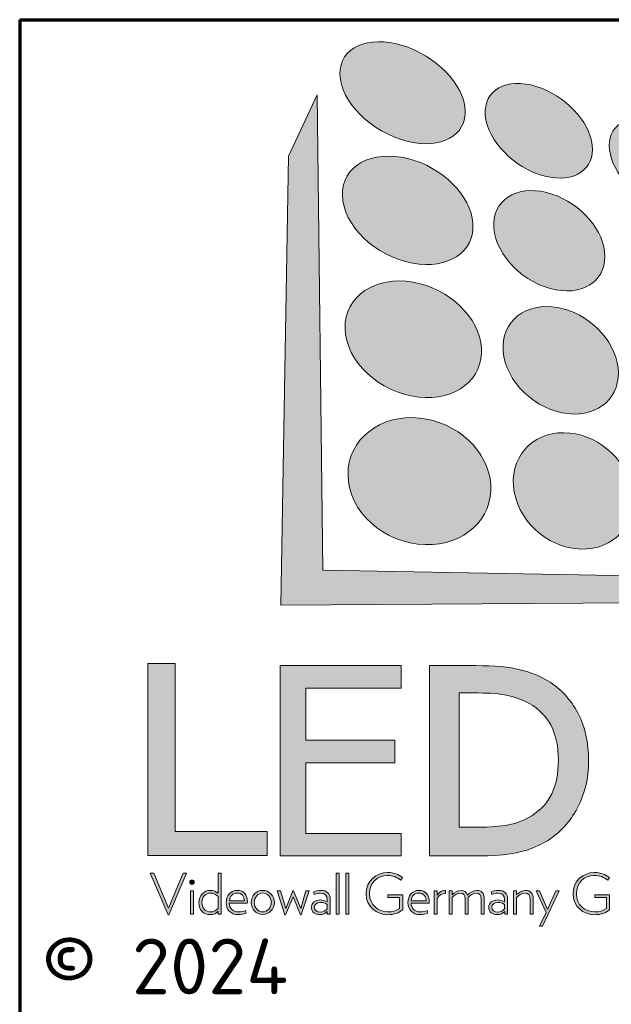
# Model space of a CAD drawing. Header units: millimetres. Extents: x 0 to 2239, y -60 to 841.
# Tile 73 of 151: x 979 to 1006, y 59 to 103. Entities that reach past the tile are written whole.
import ezdxf
from ezdxf.enums import TextEntityAlignment as Align

# ---------------------------------------------------------------- set-up
doc = ezdxf.new("R2010")
doc.units = ezdxf.units.MM
doc.layers.get('0').update_dxf_attribs({"lineweight": 25})
for name, color, linetype, lineweight in [('Ebene 1', 7, 'Continuous', 25), ('Schraffur (ISO)', 7, 'Continuous', 18), ('Titel (ISO)', 7, 'Continuous', 50)]:
    doc.layers.add(name, color=color, linetype=linetype, lineweight=lineweight)
doc.styles.add('Notiztext (DIN)', font='isocpeur.ttf')
doc.styles.get("Standard").update_dxf_attribs({"font": 'txt.shx'})

# ---------------------------------------------------------------- blocks, each defined once
blk = doc.blocks.new('Schriftfelder LEDitgo')
at = {"layer": 'Schraffur (ISO)', "true_color": 0x006cdb}
h = blk.add_hatch(color=152, dxfattribs=at)
edge = h.paths.add_edge_path()
edge.add_spline(control_points=[(169.266, 178.631), (169.346, 177.468), (168.201, 176.814), (166.654, 177.206)], knot_values=[1, 1, 1, 1, 2, 2, 2, 2], degree=3, periodic=0)
edge.add_spline(control_points=[(166.654, 177.206), (165.046, 177.614), (163.673, 178.975), (163.648, 180.207)], knot_values=[2, 2, 2, 2, 3, 3, 3, 3], degree=3, periodic=0)
edge.add_spline(control_points=[(163.648, 180.207), (163.623, 181.413), (164.907, 181.973), (166.46, 181.498)], knot_values=[3, 3, 3, 3, 4, 4, 4, 4], degree=3, periodic=0)
edge.add_spline(control_points=[(166.46, 181.498), (167.954, 181.04), (169.188, 179.772), (169.266, 178.631)], knot_values=[0, 0, 0, 0, 1, 1, 1, 1], degree=3, periodic=0)
h = blk.add_hatch(color=152, dxfattribs=at)
edge = h.paths.add_edge_path()
edge.add_spline(control_points=[(174.967, 177.032), (175.093, 175.939), (174.162, 175.301), (172.843, 175.636)], knot_values=[1, 1, 1, 1, 2, 2, 2, 2], degree=3, periodic=0)
edge.add_spline(control_points=[(172.843, 175.636), (171.475, 175.983), (170.256, 177.226), (170.169, 178.378)], knot_values=[2, 2, 2, 2, 3, 3, 3, 3], degree=3, periodic=0)
edge.add_spline(control_points=[(170.169, 178.378), (170.083, 179.508), (171.127, 180.068), (172.454, 179.661)], knot_values=[3, 3, 3, 3, 4, 4, 4, 4], degree=3, periodic=0)
edge.add_spline(control_points=[(172.454, 179.661), (173.737, 179.268), (174.843, 178.104), (174.967, 177.032)], knot_values=[0, 0, 0, 0, 1, 1, 1, 1], degree=3, periodic=0)
at = {"layer": 'Schraffur (ISO)', "true_color": 0x666666}
blk.add_hatch(color=251, dxfattribs=at).paths.add_polyline_path([(162.633, 179.279), (161.347, 176.529), (160.99, 156.385), (181.491, 156.527), (185.134, 157.563), (162.883, 157.956)])
at = {"layer": 'Schraffur (ISO)', "true_color": 0x006cdb}
h = blk.add_hatch(color=152, dxfattribs=at)
edge = h.paths.add_edge_path()
edge.add_spline(control_points=[(179.889, 175.651), (180.049, 174.622), (179.285, 174.002), (178.147, 174.291)], knot_values=[1, 1, 1, 1, 2, 2, 2, 2], degree=3, periodic=0)
edge.add_spline(control_points=[(178.147, 174.291), (176.969, 174.59), (175.875, 175.732), (175.743, 176.814)], knot_values=[2, 2, 2, 2, 3, 3, 3, 3], degree=3, periodic=0)
edge.add_spline(control_points=[(175.743, 176.814), (175.613, 177.878), (176.469, 178.431), (177.618, 178.079)], knot_values=[3, 3, 3, 3, 4, 4, 4, 4], degree=3, periodic=0)
edge.add_spline(control_points=[(177.618, 178.079), (178.731, 177.739), (179.732, 176.663), (179.889, 175.651)], knot_values=[0, 0, 0, 0, 1, 1, 1, 1], degree=3, periodic=0)
at = {"layer": 'Schraffur (ISO)', "true_color": 0xffa901}
h = blk.add_hatch(color=40, dxfattribs=at)
edge = h.paths.add_edge_path()
edge.add_spline(control_points=[(169.615, 173.515), (169.702, 172.246), (168.513, 171.432), (166.901, 171.732)], knot_values=[1, 1, 1, 1, 2, 2, 2, 2], degree=3, periodic=0)
edge.add_spline(control_points=[(166.901, 171.732), (165.222, 172.045), (163.785, 173.427), (163.758, 174.779)], knot_values=[2, 2, 2, 2, 3, 3, 3, 3], degree=3, periodic=0)
edge.add_spline(control_points=[(163.758, 174.779), (163.731, 176.101), (165.07, 176.819), (166.689, 176.424)], knot_values=[3, 3, 3, 3, 4, 4, 4, 4], degree=3, periodic=0)
edge.add_spline(control_points=[(166.689, 176.424), (168.245, 176.045), (169.53, 174.759), (169.615, 173.515)], knot_values=[0, 0, 0, 0, 1, 1, 1, 1], degree=3, periodic=0)
h = blk.add_hatch(color=40, dxfattribs=at)
edge = h.paths.add_edge_path()
edge.add_spline(control_points=[(175.522, 172.242), (175.658, 171.059), (174.701, 170.281), (173.336, 170.535)], knot_values=[1, 1, 1, 1, 2, 2, 2, 2], degree=3, periodic=0)
edge.add_spline(control_points=[(173.336, 170.535), (171.918, 170.799), (170.649, 172.058), (170.553, 173.313)], knot_values=[2, 2, 2, 2, 3, 3, 3, 3], degree=3, periodic=0)
edge.add_spline(control_points=[(170.553, 173.313), (170.46, 174.543), (171.539, 175.241), (172.913, 174.905)], knot_values=[3, 3, 3, 3, 4, 4, 4, 4], degree=3, periodic=0)
edge.add_spline(control_points=[(172.913, 174.905), (174.24, 174.582), (175.387, 173.402), (175.522, 172.242)], knot_values=[0, 0, 0, 0, 1, 1, 1, 1], degree=3, periodic=0)
h = blk.add_hatch(color=40, dxfattribs=at)
edge = h.paths.add_edge_path()
edge.add_spline(control_points=[(169.997, 167.928), (170.091, 166.54), (168.857, 165.537), (167.174, 165.725)], knot_values=[1, 1, 1, 1, 2, 2, 2, 2], degree=3, periodic=0)
edge.add_spline(control_points=[(167.174, 165.725), (165.416, 165.921), (163.909, 167.32), (163.879, 168.811)], knot_values=[2, 2, 2, 2, 3, 3, 3, 3], degree=3, periodic=0)
edge.add_spline(control_points=[(163.879, 168.811), (163.849, 170.266), (165.25, 171.173), (166.94, 170.876)], knot_values=[3, 3, 3, 3, 4, 4, 4, 4], degree=3, periodic=0)
edge.add_spline(control_points=[(166.94, 170.876), (168.563, 170.592), (169.904, 169.288), (169.997, 167.928)], knot_values=[0, 0, 0, 0, 1, 1, 1, 1], degree=3, periodic=0)
at = {"layer": 'Schraffur (ISO)', "true_color": 0x006cdb}
h = blk.add_hatch(color=152, dxfattribs=at)
edge = h.paths.add_edge_path()
edge.add_spline(control_points=[(176.123, 167.046), (176.272, 165.759), (175.287, 164.821), (173.872, 164.979)], knot_values=[1, 1, 1, 1, 2, 2, 2, 2], degree=3, periodic=0)
edge.add_spline(control_points=[(173.872, 164.979), (172.4, 165.142), (171.077, 166.415), (170.973, 167.788)], knot_values=[2, 2, 2, 2, 3, 3, 3, 3], degree=3, periodic=0)
edge.add_spline(control_points=[(170.973, 167.788), (170.871, 169.132), (171.987, 169.991), (173.413, 169.741)], knot_values=[3, 3, 3, 3, 4, 4, 4, 4], degree=3, periodic=0)
edge.add_spline(control_points=[(173.413, 169.741), (174.785, 169.5), (175.977, 168.307), (176.123, 167.046)], knot_values=[0, 0, 0, 0, 1, 1, 1, 1], degree=3, periodic=0)
h = blk.add_hatch(color=152, dxfattribs=at)
edge = h.paths.add_edge_path()
edge.add_spline(control_points=[(170.415, 161.803), (170.52, 160.276), (169.234, 159.051), (167.473, 159.102)], knot_values=[1, 1, 1, 1, 2, 2, 2, 2], degree=3, periodic=0)
edge.add_spline(control_points=[(167.473, 159.102), (165.631, 159.154), (164.045, 160.567), (164.012, 162.219)], knot_values=[2, 2, 2, 2, 3, 3, 3, 3], degree=3, periodic=0)
edge.add_spline(control_points=[(164.012, 162.219), (163.979, 163.83), (165.447, 164.959), (167.216, 164.783)], knot_values=[3, 3, 3, 3, 4, 4, 4, 4], degree=3, periodic=0)
edge.add_spline(control_points=[(167.216, 164.783), (168.911, 164.613), (170.313, 163.296), (170.415, 161.803)], knot_values=[0, 0, 0, 0, 1, 1, 1, 1], degree=3, periodic=0)
at = {"layer": 'Schraffur (ISO)', "true_color": 0xffa901}
h = blk.add_hatch(color=40, dxfattribs=at)
edge = h.paths.add_edge_path()
edge.add_spline(control_points=[(176.777, 161.39), (176.939, 159.987), (175.927, 158.86), (174.458, 158.902)], knot_values=[1, 1, 1, 1, 2, 2, 2, 2], degree=3, periodic=0)
edge.add_spline(control_points=[(174.458, 158.902), (172.929, 158.946), (171.546, 160.229), (171.432, 161.737)], knot_values=[2, 2, 2, 2, 3, 3, 3, 3], degree=3, periodic=0)
edge.add_spline(control_points=[(171.432, 161.737), (171.32, 163.212), (172.476, 164.258), (173.956, 164.111)], knot_values=[3, 3, 3, 3, 4, 4, 4, 4], degree=3, periodic=0)
edge.add_spline(control_points=[(173.956, 164.111), (175.379, 163.969), (176.618, 162.765), (176.777, 161.39)], knot_values=[0, 0, 0, 0, 1, 1, 1, 1], degree=3, periodic=0)
for points in [[(155.024, 145.153), (155.024, 153.773), (156.254, 153.773), (156.254, 146.238), (160.385, 146.238), (160.385, 145.153)], [(160.968, 153.673), (166.398, 153.673), (166.398, 152.664), (162.123, 152.664), (162.123, 150.325), (166.106, 150.325), (166.106, 149.316), (162.123, 149.316), (162.123, 146.146), (166.398, 146.146), (166.398, 145.137), (160.968, 145.137)]]:
    blk.add_hatch(color=40, dxfattribs=at).paths.add_polyline_path(points)
h = blk.add_hatch(color=40, dxfattribs=at)
edge = h.paths.add_edge_path(flags=0)
edge.add_spline(control_points=[(173.449, 149.442), (173.449, 148.833), (173.349, 148.326), (173.149, 147.918)], knot_values=[-11, -11, -11, -11, -10, -10, -10, -10], degree=3, periodic=0)
edge.add_spline(control_points=[(173.149, 147.918), (172.949, 147.511), (172.65, 147.185), (172.253, 146.94)], knot_values=[-10, -10, -10, -10, -9, -9, -9, -9], degree=3, periodic=0)
edge.add_spline(control_points=[(172.253, 146.94), (171.937, 146.741), (171.588, 146.605), (171.207, 146.531)], knot_values=[-9, -9, -9, -9, -8, -8, -8, -8], degree=3, periodic=0)
edge.add_spline(control_points=[(171.207, 146.531), (170.825, 146.458), (170.38, 146.421), (169.871, 146.421)], knot_values=[-8, -8, -8, -8, -7, -7, -7, -7], degree=3, periodic=0)
edge.add_line((169.871, 146.421), (168.999, 146.421))
edge.add_line((168.999, 146.421), (168.999, 152.447))
edge.add_line((168.999, 152.447), (169.871, 152.447))
edge.add_spline(control_points=[(169.871, 152.447), (170.388, 152.447), (170.82, 152.41), (171.166, 152.337)], knot_values=[-4, -4, -4, -4, -3, -3, -3, -3], degree=3, periodic=0)
edge.add_spline(control_points=[(171.166, 152.337), (171.513, 152.264), (171.839, 152.143), (172.143, 151.975)], knot_values=[-3, -3, -3, -3, -2, -2, -2, -2], degree=3, periodic=0)
edge.add_spline(control_points=[(172.143, 151.975), (172.575, 151.737), (172.9, 151.406), (173.12, 150.981)], knot_values=[-2, -2, -2, -2, -1, -1, -1, -1], degree=3, periodic=0)
edge.add_spline(control_points=[(173.12, 150.981), (173.339, 150.556), (173.449, 150.043), (173.449, 149.442)], knot_values=[-1, -1, -1, -1, 0, 0, 0, 0], degree=3, periodic=0)
edge = h.paths.add_edge_path()
edge.add_spline(control_points=[(174.303, 147.287), (173.968, 146.66), (173.52, 146.171), (172.957, 145.819)], knot_values=[1, 1, 1, 1, 2, 2, 2, 2], degree=3, periodic=0)
edge.add_spline(control_points=[(172.957, 145.819), (172.499, 145.548), (172.034, 145.366), (171.562, 145.275)], knot_values=[2, 2, 2, 2, 3, 3, 3, 3], degree=3, periodic=0)
edge.add_spline(control_points=[(171.562, 145.275), (171.09, 145.183), (170.487, 145.137), (169.754, 145.137)], knot_values=[3, 3, 3, 3, 4, 4, 4, 4], degree=3, periodic=0)
edge.add_line((169.754, 145.137), (167.669, 145.137))
edge.add_line((167.669, 145.137), (167.669, 153.673))
edge.add_line((167.669, 153.673), (169.73, 153.673))
edge.add_spline(control_points=[(169.73, 153.673), (170.58, 153.673), (171.248, 153.613), (171.732, 153.492)], knot_values=[7, 7, 7, 7, 8, 8, 8, 8], degree=3, periodic=0)
edge.add_spline(control_points=[(171.732, 153.492), (172.216, 153.372), (172.628, 153.207), (172.969, 152.997)], knot_values=[8, 8, 8, 8, 9, 9, 9, 9], degree=3, periodic=0)
edge.add_spline(control_points=[(172.969, 152.997), (173.552, 152.634), (174.004, 152.151), (174.324, 151.549), (174.644, 150.947), (174.804, 150.23), (174.804, 149.397)], knot_values=[9, 9, 9, 9, 10, 10, 10, 11, 11, 11, 11], degree=3, periodic=0)
edge.add_spline(control_points=[(174.804, 149.397), (174.804, 148.617), (174.637, 147.914), (174.303, 147.287)], knot_values=[0, 0, 0, 0, 1, 1, 1, 1], degree=3, periodic=0)
at = {"layer": 'Schraffur (ISO)', "true_color": 0x999999}
for points in [[(155.938, 142.492), (155.138, 144.36), (155.294, 144.36), (155.956, 142.785), (156.612, 144.36), (156.766, 144.36), (155.966, 142.492)], [(163.483, 144.36), (163.621, 144.36), (163.621, 142.522), (163.483, 142.522)], [(163.914, 144.36), (164.052, 144.36), (164.052, 142.522), (163.914, 142.522)], [(156.941, 142.522), (156.941, 143.57), (157.081, 143.57), (157.081, 142.522)], [(161.886, 142.492), (161.55, 143.304), (161.206, 142.492), (161.181, 142.492), (160.828, 143.57), (160.978, 143.57), (161.214, 142.783), (161.535, 143.57), (161.56, 143.57), (161.888, 142.783), (162.114, 143.57), (162.262, 143.57), (161.911, 142.492)], [(172.6, 141.98), (172.896, 142.592), (172.447, 143.57), (172.6, 143.57), (172.964, 142.732), (173.33, 143.57), (173.481, 143.57), (172.741, 141.98)]]:
    blk.add_hatch(color=253, dxfattribs=at).paths.add_polyline_path(points)
h = blk.add_hatch(color=253, dxfattribs=at)
edge = h.paths.add_edge_path()
edge.add_ellipse((157.01, 143.961), major_axis=(0, -0.101), ratio=0.990894, start_angle=0, end_angle=360)
h = blk.add_hatch(color=253, dxfattribs=at)
edge = h.paths.add_edge_path(flags=0)
edge.add_line((158.182, 143.312), (158.182, 142.785))
edge.add_spline(control_points=[(158.182, 142.785), (158.104, 142.69), (157.987, 142.622), (157.844, 142.622), (157.613, 142.622), (157.455, 142.8), (157.455, 143.044), (157.455, 143.294), (157.618, 143.47), (157.839, 143.47), (157.984, 143.47), (158.107, 143.402), (158.182, 143.312)], knot_values=[-4, -4, -4, -4, -3, -3, -3, -2, -2, -2, -1, -1, -1, 0, 0, 0, 0], degree=3, periodic=0)
edge = h.paths.add_edge_path()
edge.add_spline(control_points=[(158.187, 142.65), (158.102, 142.562), (157.977, 142.502), (157.826, 142.502), (157.53, 142.502), (157.317, 142.727), (157.317, 143.041), (157.317, 143.35), (157.548, 143.59), (157.831, 143.59), (157.982, 143.59), (158.1, 143.535), (158.182, 143.46)], knot_values=[1, 1, 1, 1, 2, 2, 2, 3, 3, 3, 4, 4, 4, 5, 5, 5, 5], degree=3, periodic=0)
edge.add_line((158.182, 143.46), (158.182, 144.36))
edge.add_line((158.182, 144.36), (158.32, 144.36))
edge.add_line((158.32, 144.36), (158.32, 142.522))
edge.add_line((158.32, 142.522), (158.187, 142.522))
edge.add_line((158.187, 142.522), (158.187, 142.65))
h = blk.add_hatch(color=253, dxfattribs=at)
edge = h.paths.add_edge_path()
edge.add_line((165.8, 143.397), (166.465, 143.397))
edge.add_line((166.465, 143.397), (166.465, 142.722))
edge.add_spline(control_points=[(166.465, 142.722), (166.284, 142.579), (166.069, 142.497), (165.798, 142.497), (165.298, 142.497), (164.825, 142.845), (164.825, 143.44), (164.825, 144.029), (165.298, 144.39), (165.78, 144.39), (166.076, 144.39), (166.269, 144.3), (166.46, 144.165)], knot_values=[3, 3, 3, 3, 4, 4, 4, 5, 5, 5, 6, 6, 6, 7, 7, 7, 7], degree=3, periodic=0)
edge.add_line((166.46, 144.165), (166.384, 144.054))
edge.add_spline(control_points=[(166.384, 144.054), (166.211, 144.179), (166.013, 144.262), (165.78, 144.265)], knot_values=[8, 8, 8, 8, 9, 9, 9, 9], degree=3, periodic=0)
edge.add_spline(control_points=[(165.78, 144.265), (165.326, 144.265), (164.978, 143.924), (164.978, 143.44), (164.978, 142.943), (165.354, 142.622), (165.803, 142.622), (166.006, 142.622), (166.179, 142.68), (166.324, 142.783)], knot_values=[9, 9, 9, 9, 10, 10, 10, 11, 11, 11, 12, 12, 12, 12], degree=3, periodic=0)
edge.add_line((166.324, 142.783), (166.324, 143.267))
edge.add_line((166.324, 143.267), (165.8, 143.267))
edge.add_line((165.8, 143.267), (165.8, 143.397))
h = blk.add_hatch(color=253, dxfattribs=at)
edge = h.paths.add_edge_path()
edge.add_line((175.08, 143.397), (175.745, 143.397))
edge.add_line((175.745, 143.397), (175.745, 142.722))
edge.add_spline(control_points=[(175.745, 142.722), (175.564, 142.579), (175.349, 142.497), (175.078, 142.497), (174.579, 142.497), (174.105, 142.845), (174.105, 143.44), (174.105, 144.029), (174.579, 144.39), (175.06, 144.39), (175.356, 144.39), (175.549, 144.3), (175.74, 144.165)], knot_values=[3, 3, 3, 3, 4, 4, 4, 5, 5, 5, 6, 6, 6, 7, 7, 7, 7], degree=3, periodic=0)
edge.add_line((175.74, 144.165), (175.665, 144.054))
edge.add_spline(control_points=[(175.665, 144.054), (175.492, 144.179), (175.293, 144.262), (175.06, 144.265)], knot_values=[8, 8, 8, 8, 9, 9, 9, 9], degree=3, periodic=0)
edge.add_spline(control_points=[(175.06, 144.265), (174.606, 144.265), (174.257, 143.924), (174.257, 143.44), (174.257, 142.943), (174.634, 142.622), (175.083, 142.622), (175.286, 142.622), (175.459, 142.68), (175.604, 142.783)], knot_values=[9, 9, 9, 9, 10, 10, 10, 11, 11, 11, 12, 12, 12, 12], degree=3, periodic=0)
edge.add_line((175.604, 142.783), (175.604, 143.267))
edge.add_line((175.604, 143.267), (175.08, 143.267))
edge.add_line((175.08, 143.267), (175.08, 143.397))
h = blk.add_hatch(color=253, dxfattribs=at)
edge = h.paths.add_edge_path(flags=0)
edge.add_spline(control_points=[(159.035, 143.47), (159.251, 143.47), (159.353, 143.319), (159.366, 143.126)], knot_values=[-3, -3, -3, -3, -2, -2, -2, -2], degree=3, periodic=0)
edge.add_line((159.366, 143.126), (158.689, 143.126))
edge.add_spline(control_points=[(158.689, 143.126), (158.711, 143.332), (158.834, 143.47), (159.035, 143.47)], knot_values=[-1, -1, -1, -1, 0, 0, 0, 0], degree=3, periodic=0)
edge = h.paths.add_edge_path()
edge.add_spline(control_points=[(158.684, 143.016), (158.696, 142.793), (158.824, 142.625), (159.112, 142.625), (159.21, 142.625), (159.316, 142.65), (159.411, 142.688)], knot_values=[1, 1, 1, 1, 2, 2, 2, 3, 3, 3, 3], degree=3, periodic=0)
edge.add_spline(control_points=[(159.411, 142.688), (159.411, 142.687), (159.439, 142.57), (159.439, 142.57)], knot_values=[3, 3, 3, 3, 4, 4, 4, 4], degree=3, periodic=0)
edge.add_spline(control_points=[(159.439, 142.57), (159.333, 142.529), (159.208, 142.502), (159.105, 142.502), (158.734, 142.502), (158.546, 142.74), (158.546, 143.044), (158.546, 143.339), (158.734, 143.59), (159.045, 143.59), (159.341, 143.59), (159.499, 143.369), (159.499, 143.084), (159.499, 143.061), (159.499, 143.041), (159.494, 143.016)], knot_values=[4, 4, 4, 4, 5, 5, 5, 6, 6, 6, 7, 7, 7, 8, 8, 8, 9, 9, 9, 9], degree=3, periodic=0)
edge.add_line((159.494, 143.016), (158.684, 143.016))
h = blk.add_hatch(color=253, dxfattribs=at)
edge = h.paths.add_edge_path(flags=0)
edge.add_ellipse((160.186, 143.049), major_axis=(0, -0.424), ratio=0.899485, start_angle=0, end_angle=360)
edge = h.paths.add_edge_path()
edge.add_ellipse((160.186, 143.049), major_axis=(0, -0.542), ratio=0.96317, start_angle=0, end_angle=360)
h = blk.add_hatch(color=253, dxfattribs=at)
edge = h.paths.add_edge_path(flags=0)
edge.add_line((163.075, 142.961), (163.075, 142.755))
edge.add_spline(control_points=[(163.075, 142.755), (163.007, 142.675), (162.904, 142.617), (162.779, 142.617), (162.611, 142.617), (162.498, 142.69), (162.498, 142.83), (162.498, 142.973), (162.613, 143.049), (162.774, 143.049), (162.892, 143.049), (162.972, 143.019), (163.075, 142.961)], knot_values=[-4, -4, -4, -4, -3, -3, -3, -2, -2, -2, -1, -1, -1, 0, 0, 0, 0], degree=3, periodic=0)
edge = h.paths.add_edge_path()
edge.add_spline(control_points=[(163.082, 142.635), (163.004, 142.557), (162.884, 142.502), (162.751, 142.502), (162.538, 142.502), (162.365, 142.62), (162.365, 142.83), (162.365, 143.028), (162.538, 143.159), (162.756, 143.159), (162.892, 143.159), (162.984, 143.121), (163.075, 143.079)], knot_values=[1, 1, 1, 1, 2, 2, 2, 3, 3, 3, 4, 4, 4, 5, 5, 5, 5], degree=3, periodic=0)
edge.add_line((163.075, 143.079), (163.075, 143.174))
edge.add_spline(control_points=[(163.075, 143.174), (163.075, 143.372), (162.989, 143.468), (162.771, 143.468), (162.683, 143.468), (162.578, 143.445), (162.498, 143.41)], knot_values=[6, 6, 6, 6, 7, 7, 7, 8, 8, 8, 8], degree=3, periodic=0)
edge.add_line((162.498, 143.41), (162.47, 143.53))
edge.add_spline(control_points=[(162.47, 143.53), (162.565, 143.565), (162.691, 143.59), (162.786, 143.59), (163.08, 143.59), (163.212, 143.45), (163.212, 143.174)], knot_values=[9, 9, 9, 9, 10, 10, 10, 11, 11, 11, 11], degree=3, periodic=0)
edge.add_line((163.212, 143.174), (163.212, 142.522))
edge.add_line((163.212, 142.522), (163.082, 142.522))
edge.add_line((163.082, 142.522), (163.082, 142.635))
h = blk.add_hatch(color=253, dxfattribs=at)
edge = h.paths.add_edge_path(flags=0)
edge.add_spline(control_points=[(167.189, 143.47), (167.405, 143.47), (167.508, 143.319), (167.52, 143.126)], knot_values=[-3, -3, -3, -3, -2, -2, -2, -2], degree=3, periodic=0)
edge.add_line((167.52, 143.126), (166.843, 143.126))
edge.add_spline(control_points=[(166.843, 143.126), (166.866, 143.332), (166.989, 143.47), (167.189, 143.47)], knot_values=[-1, -1, -1, -1, 0, 0, 0, 0], degree=3, periodic=0)
edge = h.paths.add_edge_path()
edge.add_spline(control_points=[(166.838, 143.016), (166.85, 142.793), (166.978, 142.625), (167.267, 142.625), (167.365, 142.625), (167.47, 142.65), (167.565, 142.688)], knot_values=[1, 1, 1, 1, 2, 2, 2, 3, 3, 3, 3], degree=3, periodic=0)
edge.add_spline(control_points=[(167.565, 142.688), (167.565, 142.687), (167.593, 142.57), (167.593, 142.57)], knot_values=[3, 3, 3, 3, 4, 4, 4, 4], degree=3, periodic=0)
edge.add_spline(control_points=[(167.593, 142.57), (167.488, 142.529), (167.362, 142.502), (167.259, 142.502), (166.888, 142.502), (166.7, 142.74), (166.7, 143.044), (166.7, 143.339), (166.888, 143.59), (167.199, 143.59), (167.495, 143.59), (167.653, 143.369), (167.653, 143.084), (167.653, 143.061), (167.653, 143.041), (167.648, 143.016)], knot_values=[4, 4, 4, 4, 5, 5, 5, 6, 6, 6, 7, 7, 7, 8, 8, 8, 9, 9, 9, 9], degree=3, periodic=0)
edge.add_line((167.648, 143.016), (166.838, 143.016))
h = blk.add_hatch(color=253, dxfattribs=at)
edge = h.paths.add_edge_path()
edge.add_line((168.009, 142.522), (167.871, 142.522))
edge.add_line((167.871, 142.522), (167.871, 143.57))
edge.add_line((167.871, 143.57), (168.004, 143.57))
edge.add_line((168.004, 143.57), (168.004, 143.372))
edge.add_spline(control_points=[(168.004, 143.372), (168.099, 143.507), (168.237, 143.593), (168.386, 143.593)], knot_values=[5, 5, 5, 5, 6, 6, 6, 6], degree=3, periodic=0)
edge.add_line((168.386, 143.593), (168.386, 143.457))
edge.add_spline(control_points=[(168.386, 143.457), (168.237, 143.452), (168.09, 143.38), (168.009, 143.239)], knot_values=[7, 7, 7, 7, 8, 8, 8, 8], degree=3, periodic=0)
edge.add_line((168.009, 143.239), (168.009, 142.522))
h = blk.add_hatch(color=253, dxfattribs=at)
edge = h.paths.add_edge_path()
edge.add_spline(control_points=[(169.978, 143.209), (169.978, 143.377), (169.91, 143.468), (169.759, 143.468), (169.627, 143.468), (169.501, 143.385), (169.403, 143.264)], knot_values=[1, 1, 1, 1, 2, 2, 2, 3, 3, 3, 3], degree=3, periodic=0)
edge.add_line((169.403, 143.264), (169.403, 142.522))
edge.add_line((169.403, 142.522), (169.263, 142.522))
edge.add_line((169.263, 142.522), (169.263, 143.204))
edge.add_spline(control_points=[(169.263, 143.204), (169.263, 143.38), (169.198, 143.47), (169.042, 143.47), (168.902, 143.47), (168.782, 143.377), (168.686, 143.267)], knot_values=[6, 6, 6, 6, 7, 7, 7, 8, 8, 8, 8], degree=3, periodic=0)
edge.add_line((168.686, 143.267), (168.686, 142.522))
edge.add_line((168.686, 142.522), (168.548, 142.522))
edge.add_line((168.548, 142.522), (168.548, 143.57))
edge.add_line((168.548, 143.57), (168.681, 143.57))
edge.add_line((168.681, 143.57), (168.681, 143.392))
edge.add_spline(control_points=[(168.681, 143.392), (168.782, 143.495), (168.917, 143.59), (169.082, 143.59), (169.233, 143.59), (169.331, 143.51), (169.371, 143.374)], knot_values=[13, 13, 13, 13, 14, 14, 14, 15, 15, 15, 15], degree=3, periodic=0)
edge.add_spline(control_points=[(169.371, 143.374), (169.474, 143.497), (169.629, 143.588), (169.797, 143.588), (169.99, 143.588), (170.118, 143.468), (170.118, 143.232)], knot_values=[15, 15, 15, 15, 16, 16, 16, 17, 17, 17, 17], degree=3, periodic=0)
edge.add_line((170.118, 143.232), (170.118, 142.522))
edge.add_line((170.118, 142.522), (169.978, 142.522))
edge.add_line((169.978, 142.522), (169.978, 143.209))
h = blk.add_hatch(color=253, dxfattribs=at)
edge = h.paths.add_edge_path(flags=0)
edge.add_line((171.033, 142.961), (171.033, 142.755))
edge.add_spline(control_points=[(171.033, 142.755), (170.965, 142.675), (170.863, 142.617), (170.737, 142.617), (170.569, 142.617), (170.456, 142.69), (170.456, 142.83), (170.456, 142.973), (170.572, 143.049), (170.732, 143.049), (170.85, 143.049), (170.931, 143.019), (171.033, 142.961)], knot_values=[-4, -4, -4, -4, -3, -3, -3, -2, -2, -2, -1, -1, -1, 0, 0, 0, 0], degree=3, periodic=0)
edge = h.paths.add_edge_path()
edge.add_spline(control_points=[(171.04, 142.635), (170.963, 142.557), (170.843, 142.502), (170.71, 142.502), (170.497, 142.502), (170.323, 142.62), (170.323, 142.83), (170.323, 143.028), (170.497, 143.159), (170.715, 143.159), (170.85, 143.159), (170.943, 143.121), (171.033, 143.079)], knot_values=[1, 1, 1, 1, 2, 2, 2, 3, 3, 3, 4, 4, 4, 5, 5, 5, 5], degree=3, periodic=0)
edge.add_line((171.033, 143.079), (171.033, 143.174))
edge.add_spline(control_points=[(171.033, 143.174), (171.033, 143.372), (170.948, 143.468), (170.73, 143.468), (170.642, 143.468), (170.537, 143.445), (170.456, 143.41)], knot_values=[6, 6, 6, 6, 7, 7, 7, 8, 8, 8, 8], degree=3, periodic=0)
edge.add_line((170.456, 143.41), (170.429, 143.53))
edge.add_spline(control_points=[(170.429, 143.53), (170.524, 143.565), (170.649, 143.59), (170.745, 143.59), (171.038, 143.59), (171.171, 143.45), (171.171, 143.174)], knot_values=[9, 9, 9, 9, 10, 10, 10, 11, 11, 11, 11], degree=3, periodic=0)
edge.add_line((171.171, 143.174), (171.171, 142.522))
edge.add_line((171.171, 142.522), (171.04, 142.522))
edge.add_line((171.04, 142.522), (171.04, 142.635))
h = blk.add_hatch(color=253, dxfattribs=at)
edge = h.paths.add_edge_path()
edge.add_spline(control_points=[(172.176, 143.197), (172.176, 143.372), (172.106, 143.47), (171.936, 143.47), (171.803, 143.47), (171.67, 143.377), (171.572, 143.269)], knot_values=[1, 1, 1, 1, 2, 2, 2, 3, 3, 3, 3], degree=3, periodic=0)
edge.add_line((171.572, 143.269), (171.572, 142.522))
edge.add_line((171.572, 142.522), (171.434, 142.522))
edge.add_line((171.434, 142.522), (171.434, 143.57))
edge.add_line((171.434, 143.57), (171.567, 143.57))
edge.add_line((171.567, 143.57), (171.567, 143.389))
edge.add_spline(control_points=[(171.567, 143.389), (171.67, 143.5), (171.815, 143.59), (171.968, 143.59), (172.209, 143.59), (172.317, 143.437), (172.317, 143.227)], knot_values=[8, 8, 8, 8, 9, 9, 9, 10, 10, 10, 10], degree=3, periodic=0)
edge.add_line((172.317, 143.227), (172.317, 142.522))
edge.add_line((172.317, 142.522), (172.176, 142.522))
edge.add_line((172.176, 142.522), (172.176, 143.197))
at = {"lineweight": 70}
for q in [(149.283, 99.828), (339.283, 182.656)]:
    blk.add_line((149.283, 182.656), q, dxfattribs=at)
at = {"layer": 'Ebene 1', "color": 7, "linetype": 'Continuous', "lineweight": 5}
for p, q in [((162.633, 179.279), (161.347, 176.529)), ((162.883, 157.956), (162.633, 179.279)), ((161.347, 176.529), (160.99, 156.385)), ((185.134, 157.563), (162.883, 157.956)), ((160.99, 156.385), (181.491, 156.527)), ((155.024, 145.153), (155.024, 153.773)), ((155.024, 153.773), (156.254, 153.773)), ((156.254, 153.773), (156.254, 146.238)), ((160.968, 145.137), (160.968, 153.673)), ((160.968, 153.673), (166.398, 153.673)), ((166.398, 153.673), (166.398, 152.664)), ((167.669, 145.137), (167.669, 153.673)), ((167.669, 153.673), (169.73, 153.673)), ((166.398, 152.664), (162.123, 152.664)), ((162.123, 152.664), (162.123, 150.325)), ((169.871, 152.447), (168.999, 152.447)), ((168.999, 152.447), (168.999, 146.421)), ((162.123, 150.325), (166.106, 150.325)), ((166.106, 150.325), (166.106, 149.316)), ((166.106, 149.316), (162.123, 149.316)), ((162.123, 149.316), (162.123, 146.146)), ((156.254, 146.238), (160.385, 146.238)), ((160.385, 146.238), (160.385, 145.153)), ((168.999, 146.421), (169.871, 146.421)), ((162.123, 146.146), (166.398, 146.146)), ((166.398, 146.146), (166.398, 145.137)), ((160.385, 145.153), (155.024, 145.153)), ((166.398, 145.137), (160.968, 145.137)), ((169.754, 145.137), (167.669, 145.137)), ((155.938, 142.492), (155.138, 144.36)), ((155.138, 144.36), (155.294, 144.36)), ((155.294, 144.36), (155.956, 142.785)), ((155.956, 142.785), (156.612, 144.36)), ((156.766, 144.36), (155.966, 142.492)), ((156.612, 144.36), (156.766, 144.36)), ((158.182, 143.46), (158.182, 144.36)), ((158.182, 144.36), (158.32, 144.36)), ((158.32, 144.36), (158.32, 142.522)), ((163.483, 142.522), (163.483, 144.36)), ((163.483, 144.36), (163.621, 144.36)), ((163.621, 144.36), (163.621, 142.522)), ((163.914, 142.522), (163.914, 144.36)), ((163.914, 144.36), (164.052, 144.36)), ((164.052, 144.36), (164.052, 142.522)), ((166.46, 144.165), (166.384, 144.054)), ((175.74, 144.165), (175.665, 144.054)), ((168.386, 143.593), (168.386, 143.457)), ((156.941, 142.522), (156.941, 143.57)), ((156.941, 143.57), (157.081, 143.57)), ((157.081, 143.57), (157.081, 142.522)), ((158.182, 142.785), (158.182, 143.312)), ((161.181, 142.492), (160.828, 143.57)), ((160.828, 143.57), (160.978, 143.57)), ((160.978, 143.57), (161.214, 142.783)), ((161.55, 143.304), (161.206, 142.492)), ((161.214, 142.783), (161.535, 143.57)), ((161.535, 143.57), (161.56, 143.57)), ((161.886, 142.492), (161.55, 143.304)), ((161.56, 143.57), (161.888, 142.783)), ((161.888, 142.783), (162.114, 143.57)), ((162.262, 143.57), (161.911, 142.492)), ((162.114, 143.57), (162.262, 143.57)), ((162.498, 143.41), (162.47, 143.53)), ((163.075, 143.079), (163.075, 143.174)), ((163.212, 143.174), (163.212, 142.522)), ((165.8, 143.267), (165.8, 143.397)), ((165.8, 143.397), (166.465, 143.397)), ((166.324, 143.267), (165.8, 143.267)), ((166.324, 142.783), (166.324, 143.267)), ((166.465, 143.397), (166.465, 142.722)), ((167.871, 142.522), (167.871, 143.57)), ((167.871, 143.57), (168.004, 143.57)), ((168.004, 143.57), (168.004, 143.372)), ((168.009, 143.239), (168.009, 142.522)), ((168.548, 142.522), (168.548, 143.57)), ((168.548, 143.57), (168.681, 143.57)), ((168.681, 143.57), (168.681, 143.392)), ((168.686, 143.267), (168.686, 142.522)), ((169.263, 142.522), (169.263, 143.204)), ((169.403, 143.264), (169.403, 142.522)), ((169.978, 142.522), (169.978, 143.209)), ((170.118, 143.232), (170.118, 142.522)), ((170.456, 143.41), (170.429, 143.53)), ((171.033, 143.079), (171.033, 143.174)), ((171.171, 143.174), (171.171, 142.522)), ((171.434, 142.522), (171.434, 143.57)), ((171.434, 143.57), (171.567, 143.57)), ((171.567, 143.57), (171.567, 143.389)), ((171.572, 143.269), (171.572, 142.522)), ((172.176, 142.522), (172.176, 143.197)), ((172.317, 143.227), (172.317, 142.522)), ((172.896, 142.592), (172.447, 143.57)), ((172.447, 143.57), (172.6, 143.57)), ((172.6, 143.57), (172.964, 142.732)), ((173.481, 143.57), (172.741, 141.98)), ((172.964, 142.732), (173.33, 143.57)), ((173.33, 143.57), (173.481, 143.57)), ((175.08, 143.267), (175.08, 143.397)), ((175.08, 143.397), (175.745, 143.397)), ((175.604, 143.267), (175.08, 143.267)), ((175.604, 142.783), (175.604, 143.267)), ((175.745, 143.397), (175.745, 142.722)), ((159.494, 143.016), (158.684, 143.016)), ((158.689, 143.126), (159.366, 143.126)), ((163.075, 142.755), (163.075, 142.961)), ((167.648, 143.016), (166.838, 143.016)), ((166.843, 143.126), (167.52, 143.126)), ((171.033, 142.755), (171.033, 142.961)), ((155.966, 142.492), (155.938, 142.492)), ((157.081, 142.522), (156.941, 142.522)), ((158.187, 142.522), (158.187, 142.65)), ((158.32, 142.522), (158.187, 142.522)), ((161.206, 142.492), (161.181, 142.492)), ((161.911, 142.492), (161.886, 142.492)), ((163.082, 142.522), (163.082, 142.635)), ((163.212, 142.522), (163.082, 142.522)), ((163.621, 142.522), (163.483, 142.522)), ((164.052, 142.522), (163.914, 142.522)), ((168.009, 142.522), (167.871, 142.522)), ((168.686, 142.522), (168.548, 142.522)), ((169.403, 142.522), (169.263, 142.522)), ((170.118, 142.522), (169.978, 142.522)), ((171.04, 142.522), (171.04, 142.635)), ((171.171, 142.522), (171.04, 142.522)), ((171.572, 142.522), (171.434, 142.522)), ((172.317, 142.522), (172.176, 142.522)), ((172.6, 141.98), (172.896, 142.592)), ((172.741, 141.98), (172.6, 141.98))]:
    blk.add_line(p, q, dxfattribs=at)
at = {"layer": 'Ebene 1', "lineweight": 5}
for centre, major_axis, ratio in [((157.01, 143.961), (0, 0.101), 0.990894), ((160.186, 143.049), (0, 0.542), 0.96317), ((160.186, 143.049), (0, 0.424), 0.899485)]:
    blk.add_ellipse(centre, major_axis=major_axis, ratio=ratio, dxfattribs=at)
at = {"layer": 'Ebene 1', "color": 7, "linetype": 'Continuous', "lineweight": 5}
for points in [[(163.648, 180.207), (163.623, 181.413), (164.907, 181.973), (166.46, 181.498)], [(166.46, 181.498), (167.954, 181.04), (169.188, 179.772), (169.266, 178.631)], [(166.654, 177.206), (165.046, 177.614), (163.673, 178.975), (163.648, 180.207)], [(170.169, 178.378), (170.083, 179.508), (171.127, 180.068), (172.454, 179.661)], [(172.454, 179.661), (173.737, 179.268), (174.843, 178.104), (174.967, 177.032)], [(169.266, 178.631), (169.346, 177.468), (168.201, 176.814), (166.654, 177.206)], [(172.843, 175.636), (171.475, 175.983), (170.256, 177.226), (170.169, 178.378)], [(175.743, 176.814), (175.613, 177.878), (176.469, 178.431), (177.618, 178.079)], [(163.758, 174.779), (163.731, 176.101), (165.07, 176.819), (166.689, 176.424)], [(174.967, 177.032), (175.093, 175.939), (174.162, 175.301), (172.843, 175.636)], [(178.147, 174.291), (176.969, 174.59), (175.875, 175.732), (175.743, 176.814)], [(166.689, 176.424), (168.245, 176.045), (169.53, 174.759), (169.615, 173.515)], [(170.553, 173.313), (170.46, 174.543), (171.539, 175.241), (172.913, 174.905)], [(166.901, 171.732), (165.222, 172.045), (163.785, 173.427), (163.758, 174.779)], [(172.913, 174.905), (174.24, 174.582), (175.387, 173.402), (175.522, 172.242)], [(169.615, 173.515), (169.702, 172.246), (168.513, 171.432), (166.901, 171.732)], [(173.336, 170.535), (171.918, 170.799), (170.649, 172.058), (170.553, 173.313)], [(175.522, 172.242), (175.658, 171.059), (174.701, 170.281), (173.336, 170.535)], [(163.879, 168.811), (163.849, 170.266), (165.25, 171.173), (166.94, 170.876)], [(166.94, 170.876), (168.563, 170.592), (169.904, 169.288), (169.997, 167.928)], [(170.973, 167.788), (170.871, 169.132), (171.987, 169.991), (173.413, 169.741)], [(173.413, 169.741), (174.785, 169.5), (175.977, 168.307), (176.123, 167.046)], [(167.174, 165.725), (165.416, 165.921), (163.909, 167.32), (163.879, 168.811)], [(169.997, 167.928), (170.091, 166.54), (168.857, 165.537), (167.174, 165.725)], [(173.872, 164.979), (172.4, 165.142), (171.077, 166.415), (170.973, 167.788)], [(176.123, 167.046), (176.272, 165.759), (175.287, 164.821), (173.872, 164.979)], [(164.012, 162.219), (163.979, 163.83), (165.447, 164.959), (167.216, 164.783)], [(167.216, 164.783), (168.911, 164.613), (170.313, 163.296), (170.415, 161.803)], [(171.432, 161.737), (171.32, 163.212), (172.476, 164.258), (173.956, 164.111)], [(173.956, 164.111), (175.379, 163.969), (176.618, 162.765), (176.777, 161.39)], [(167.473, 159.102), (165.631, 159.154), (164.045, 160.567), (164.012, 162.219)], [(170.415, 161.803), (170.52, 160.276), (169.234, 159.051), (167.473, 159.102)], [(174.458, 158.902), (172.929, 158.946), (171.546, 160.229), (171.432, 161.737)], [(176.777, 161.39), (176.939, 159.987), (175.927, 158.86), (174.458, 158.902)], [(169.73, 153.673), (170.58, 153.673), (171.248, 153.613), (171.732, 153.492)], [(171.732, 153.492), (172.216, 153.372), (172.628, 153.207), (172.969, 152.997)], [(171.166, 152.337), (170.82, 152.41), (170.388, 152.447), (169.871, 152.447)], [(172.143, 151.975), (171.839, 152.143), (171.513, 152.264), (171.166, 152.337)], [(173.12, 150.981), (172.9, 151.406), (172.575, 151.737), (172.143, 151.975)], [(173.449, 149.442), (173.449, 150.043), (173.339, 150.556), (173.12, 150.981)], [(173.149, 147.918), (173.349, 148.326), (173.449, 148.833), (173.449, 149.442)], [(174.804, 149.397), (174.804, 148.617), (174.637, 147.914), (174.303, 147.287)], [(172.253, 146.94), (172.65, 147.185), (172.949, 147.511), (173.149, 147.918)], [(174.303, 147.287), (173.968, 146.66), (173.52, 146.171), (172.957, 145.819)], [(171.207, 146.531), (171.588, 146.605), (171.937, 146.741), (172.253, 146.94)], [(169.871, 146.421), (170.38, 146.421), (170.825, 146.458), (171.207, 146.531)], [(172.957, 145.819), (172.499, 145.548), (172.034, 145.366), (171.562, 145.275)], [(171.562, 145.275), (171.09, 145.183), (170.487, 145.137), (169.754, 145.137)], [(166.384, 144.054), (166.211, 144.179), (166.013, 144.262), (165.78, 144.265)], [(175.665, 144.054), (175.492, 144.179), (175.293, 144.262), (175.06, 144.265)], [(168.004, 143.372), (168.099, 143.507), (168.237, 143.593), (168.386, 143.593)], [(159.035, 143.47), (158.834, 143.47), (158.711, 143.332), (158.689, 143.126)], [(159.366, 143.126), (159.353, 143.319), (159.251, 143.47), (159.035, 143.47)], [(167.189, 143.47), (166.989, 143.47), (166.866, 143.332), (166.843, 143.126)], [(167.52, 143.126), (167.508, 143.319), (167.405, 143.47), (167.189, 143.47)], [(168.386, 143.457), (168.237, 143.452), (168.09, 143.38), (168.009, 143.239)], [(159.411, 142.688), (159.411, 142.687), (159.439, 142.57), (159.439, 142.57)], [(167.565, 142.688), (167.565, 142.687), (167.593, 142.57), (167.593, 142.57)]]:
    blk.add_open_spline(points, degree=3, dxfattribs=at)
for points, knots in [([(172.969, 152.997), (173.552, 152.634), (174.004, 152.151), (174.324, 151.549), (174.644, 150.947), (174.804, 150.23), (174.804, 149.397)], [9, 9, 9, 9, 10, 10, 10, 11, 11, 11, 11]), ([(166.465, 142.722), (166.284, 142.579), (166.069, 142.497), (165.798, 142.497), (165.298, 142.497), (164.825, 142.845), (164.825, 143.44), (164.825, 144.029), (165.298, 144.39), (165.78, 144.39), (166.076, 144.39), (166.269, 144.3), (166.46, 144.165)], [3, 3, 3, 3, 4, 4, 4, 5, 5, 5, 6, 6, 6, 7, 7, 7, 7]), ([(165.78, 144.265), (165.326, 144.265), (164.978, 143.924), (164.978, 143.44), (164.978, 142.943), (165.354, 142.622), (165.803, 142.622), (166.006, 142.622), (166.179, 142.68), (166.324, 142.783)], [9, 9, 9, 9, 10, 10, 10, 11, 11, 11, 12, 12, 12, 12]), ([(175.745, 142.722), (175.564, 142.579), (175.349, 142.497), (175.078, 142.497), (174.579, 142.497), (174.105, 142.845), (174.105, 143.44), (174.105, 144.029), (174.579, 144.39), (175.06, 144.39), (175.356, 144.39), (175.549, 144.3), (175.74, 144.165)], [3, 3, 3, 3, 4, 4, 4, 5, 5, 5, 6, 6, 6, 7, 7, 7, 7]), ([(175.06, 144.265), (174.606, 144.265), (174.257, 143.924), (174.257, 143.44), (174.257, 142.943), (174.634, 142.622), (175.083, 142.622), (175.286, 142.622), (175.459, 142.68), (175.604, 142.783)], [9, 9, 9, 9, 10, 10, 10, 11, 11, 11, 12, 12, 12, 12]), ([(158.187, 142.65), (158.102, 142.562), (157.977, 142.502), (157.826, 142.502), (157.53, 142.502), (157.317, 142.727), (157.317, 143.041), (157.317, 143.35), (157.548, 143.59), (157.831, 143.59), (157.982, 143.59), (158.1, 143.535), (158.182, 143.46)], [1, 1, 1, 1, 2, 2, 2, 3, 3, 3, 4, 4, 4, 5, 5, 5, 5]), ([(159.439, 142.57), (159.333, 142.529), (159.208, 142.502), (159.105, 142.502), (158.734, 142.502), (158.546, 142.74), (158.546, 143.044), (158.546, 143.339), (158.734, 143.59), (159.045, 143.59), (159.341, 143.59), (159.499, 143.369), (159.499, 143.084), (159.499, 143.061), (159.499, 143.041), (159.494, 143.016)], [4, 4, 4, 4, 5, 5, 5, 6, 6, 6, 7, 7, 7, 8, 8, 8, 9, 9, 9, 9]), ([(162.47, 143.53), (162.565, 143.565), (162.691, 143.59), (162.786, 143.59), (163.08, 143.59), (163.212, 143.45), (163.212, 143.174)], [9, 9, 9, 9, 10, 10, 10, 11, 11, 11, 11]), ([(167.593, 142.57), (167.488, 142.529), (167.362, 142.502), (167.259, 142.502), (166.888, 142.502), (166.7, 142.74), (166.7, 143.044), (166.7, 143.339), (166.888, 143.59), (167.199, 143.59), (167.495, 143.59), (167.653, 143.369), (167.653, 143.084), (167.653, 143.061), (167.653, 143.041), (167.648, 143.016)], [4, 4, 4, 4, 5, 5, 5, 6, 6, 6, 7, 7, 7, 8, 8, 8, 9, 9, 9, 9]), ([(168.681, 143.392), (168.782, 143.495), (168.917, 143.59), (169.082, 143.59), (169.233, 143.59), (169.331, 143.51), (169.371, 143.374)], [13, 13, 13, 13, 14, 14, 14, 15, 15, 15, 15]), ([(169.371, 143.374), (169.474, 143.497), (169.629, 143.588), (169.797, 143.588), (169.99, 143.588), (170.118, 143.468), (170.118, 143.232)], [15, 15, 15, 15, 16, 16, 16, 17, 17, 17, 17]), ([(170.429, 143.53), (170.524, 143.565), (170.649, 143.59), (170.745, 143.59), (171.038, 143.59), (171.171, 143.45), (171.171, 143.174)], [9, 9, 9, 9, 10, 10, 10, 11, 11, 11, 11]), ([(171.567, 143.389), (171.67, 143.5), (171.815, 143.59), (171.968, 143.59), (172.209, 143.59), (172.317, 143.437), (172.317, 143.227)], [8, 8, 8, 8, 9, 9, 9, 10, 10, 10, 10]), ([(158.182, 143.312), (158.107, 143.402), (157.984, 143.47), (157.839, 143.47), (157.618, 143.47), (157.455, 143.294), (157.455, 143.044), (157.455, 142.8), (157.613, 142.622), (157.844, 142.622), (157.987, 142.622), (158.104, 142.69), (158.182, 142.785)], [0, 0, 0, 0, 1, 1, 1, 2, 2, 2, 3, 3, 3, 4, 4, 4, 4]), ([(163.082, 142.635), (163.004, 142.557), (162.884, 142.502), (162.751, 142.502), (162.538, 142.502), (162.365, 142.62), (162.365, 142.83), (162.365, 143.028), (162.538, 143.159), (162.756, 143.159), (162.892, 143.159), (162.984, 143.121), (163.075, 143.079)], [1, 1, 1, 1, 2, 2, 2, 3, 3, 3, 4, 4, 4, 5, 5, 5, 5]), ([(163.075, 143.174), (163.075, 143.372), (162.989, 143.468), (162.771, 143.468), (162.683, 143.468), (162.578, 143.445), (162.498, 143.41)], [6, 6, 6, 6, 7, 7, 7, 8, 8, 8, 8]), ([(169.263, 143.204), (169.263, 143.38), (169.198, 143.47), (169.042, 143.47), (168.902, 143.47), (168.782, 143.377), (168.686, 143.267)], [6, 6, 6, 6, 7, 7, 7, 8, 8, 8, 8]), ([(169.978, 143.209), (169.978, 143.377), (169.91, 143.468), (169.759, 143.468), (169.627, 143.468), (169.501, 143.385), (169.403, 143.264)], [1, 1, 1, 1, 2, 2, 2, 3, 3, 3, 3]), ([(171.04, 142.635), (170.963, 142.557), (170.843, 142.502), (170.71, 142.502), (170.497, 142.502), (170.323, 142.62), (170.323, 142.83), (170.323, 143.028), (170.497, 143.159), (170.715, 143.159), (170.85, 143.159), (170.943, 143.121), (171.033, 143.079)], [1, 1, 1, 1, 2, 2, 2, 3, 3, 3, 4, 4, 4, 5, 5, 5, 5]), ([(171.033, 143.174), (171.033, 143.372), (170.948, 143.468), (170.73, 143.468), (170.642, 143.468), (170.537, 143.445), (170.456, 143.41)], [6, 6, 6, 6, 7, 7, 7, 8, 8, 8, 8]), ([(172.176, 143.197), (172.176, 143.372), (172.106, 143.47), (171.936, 143.47), (171.803, 143.47), (171.67, 143.377), (171.572, 143.269)], [1, 1, 1, 1, 2, 2, 2, 3, 3, 3, 3]), ([(158.684, 143.016), (158.696, 142.793), (158.824, 142.625), (159.112, 142.625), (159.21, 142.625), (159.316, 142.65), (159.411, 142.688)], [1, 1, 1, 1, 2, 2, 2, 3, 3, 3, 3]), ([(163.075, 142.961), (162.972, 143.019), (162.892, 143.049), (162.774, 143.049), (162.613, 143.049), (162.498, 142.973), (162.498, 142.83), (162.498, 142.69), (162.611, 142.617), (162.779, 142.617), (162.904, 142.617), (163.007, 142.675), (163.075, 142.755)], [0, 0, 0, 0, 1, 1, 1, 2, 2, 2, 3, 3, 3, 4, 4, 4, 4]), ([(166.838, 143.016), (166.85, 142.793), (166.978, 142.625), (167.267, 142.625), (167.365, 142.625), (167.47, 142.65), (167.565, 142.688)], [1, 1, 1, 1, 2, 2, 2, 3, 3, 3, 3]), ([(171.033, 142.961), (170.931, 143.019), (170.85, 143.049), (170.732, 143.049), (170.572, 143.049), (170.456, 142.973), (170.456, 142.83), (170.456, 142.69), (170.569, 142.617), (170.737, 142.617), (170.863, 142.617), (170.965, 142.675), (171.033, 142.755)], [0, 0, 0, 0, 1, 1, 1, 2, 2, 2, 3, 3, 3, 4, 4, 4, 4])]:
    blk.add_open_spline(points, degree=3, knots=knots, dxfattribs=at)
at = {"layer": 'Titel (ISO)', "insert": (150.283, 138.928), "char_height": 2.5, "attachment_point": 7, "style": 'Notiztext (DIN)'}
blk.add_mtext('\\fISOCPEUR|b0|i0;{\\H2.5000;© 2024}', dxfattribs=at)
at = {"layer": 'Titel (ISO)', "lineweight": 30, "flags": 104}
for tag, height, p in [('Werkstoff-Bezeichung_/_Material_Designation', 3.5, (241.756, 178.156)), ('Werkstoff-Nr._/_Material_no.', 3.5, (241.756, 167.492)), ('weitere_Spez._/_Add._Spec.', 3.5, (291.019, 167.492)), ('Rohmaterial_/_Raw_Material', 3.5, (293.752, 158.128)), ('MASSE\\P2;', 3.5, (241.756, 158.128)), ('VOLUMEN\\P3;', 2.5, (267.24, 157.628)), ('Zusätzlicher_Titel_^MSuppplementary_title', 3.5, (229.283, 122.328)), ('Referenz-Nr._/_Refer._no', 2.5, (150.283, 107.828)), ('BAUTEILNUMMER', 4, (204.283, 107.828))]:
    blk.add_attdef(tag, text='', height=height, dxfattribs=at).set_placement(p, align=Align.TOP_LEFT)
for tag, height, p in [('KONSTRUKTEUR', 2.486, (307.181, 150.828)), ('ERSTELLUNGSDATUM', 2.5, (279.642, 150.828)), ('KONTROLLDATUM', 2.5, (279.642, 145.828)), ('KONTROLLIERT_VON', 2.5, (307.181, 145.828)), ('GENEHM.DAT._KONSTR.', 2.486, (279.642, 140.828)), ('KONSTR._GEN._VON', 2.486, (307.181, 140.828)), ('BEZEICHNUNG', 5, (229.283, 128.328))]:
    blk.add_attdef(tag, text='', height=height, dxfattribs=at).set_placement(p, align=Align.MIDDLE_LEFT)
for tag, height, p in [('PROJEKT', 2.5, (160.783, 130.828)), ('Anfänglicher_Ansichtsmaßstab', 3.5, (180.82, 130.828)), ('Tolerierung_/_Tolerancing', 3.5, (169.283, 118.828)), ('Allg._Toleranz_/_Gen._tol.', 3.5, (208.32, 118.828)), ('REVISIONSNUMMER', 5, (312.783, 107.828)), ('Blattnummer', 5, (329.283, 107.828)), ('Blattgröße', 3.5, (196.12, 105.328))]:
    blk.add_attdef(tag, text='', height=height, dxfattribs=at).set_placement(p, align=Align.TOP_CENTER)

msp = doc.modelspace()

# ---------------------------------------------------------------- block references
msp.add_blockref('Schriftfelder LEDitgo', (829.7175, -79.8281))

doc.saveas('drawing.dxf')
